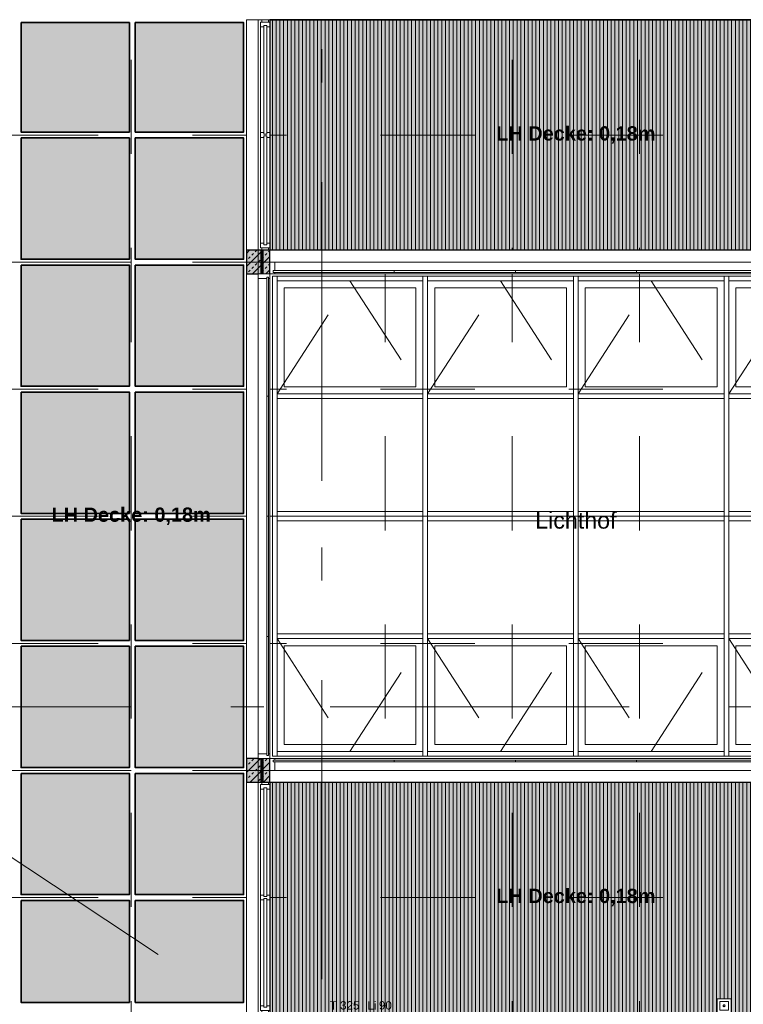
# Model space of a CAD drawing. Header units: metres. Extents: x -49 to 152, y -127 to 99.
# Tile 48 of 177: x -25.48 to -17.8, y -15.98 to -5.53. Entities that reach past the tile are written whole.
import ezdxf

# ---------------------------------------------------------------- set-up
doc = ezdxf.new("R2010")
doc.units = ezdxf.units.M
for name, pattern in [('Achsen 01', [5.291531, 3.175, -1.058062, 0.352704, -0.705764]), ('gestrichelt - 01', [2, 1, -1]), ('gestrichelt - 02', [4, 2, -2]), ('ISO-03 Gestrichelt mit Abstand', [7.62, 3.048, -4.572]), ('ISO-07 Punktiert', [0.889, 0.127, -0.762]), ('Raster 01', [2, 1, -1])]:
    doc.linetypes.add(name, pattern=pattern)
for name, color, linetype, lineweight, true_color in [('013_Beton und Stahlbetonarbeiten-000 Brüstung', 7, 'Continuous', 9, 0xa6a6a6), ('013_Beton und Stahlbetonarbeiten-000 Sichtbeton-343 Innenstütze', 5, 'Continuous', 5, 0x0000ff), ('031_Metallbauarbeiten-350 Lamellendecke DS', 7, 'Continuous', 35, 0x666666), ('AV1-Achsen', 1, 'Achsen 01', 18, 0xff0000), ('AV1-Raster', 7, 'Raster 01', 9, 0xa6a6a6), ('AV1-Stempel-Türnummern', 7, 'Continuous', 100, 0x02abea), ('Beschriftung', 7, 'Continuous', 9, 0x555555)]:
    doc.layers.add(name, color=color, linetype=linetype, lineweight=lineweight, true_color=true_color)
for name, color, linetype, lineweight in [('013_Beton und Stahlbetonarbeiten-340 Innenstützen', 7, 'Continuous', 25), ('031_Metallbauarbeiten-340 Innentüren _ Elemente', 7, 'Continuous', 9), ('039_Trockenbauarbeiten-alllg.', 7, 'Continuous', 9), ('_1.35m (3D)', 7, 'Continuous', 9), ('_GRU (2D)', 7, 'Continuous', 9), ('_OG 3 (2D)', 7, 'Continuous', 9), ('_OG 3 - DS (2D)', 7, 'Continuous', 9), ('AV1-Brandschutzkonzept-Brandschutzkonzept', 7, 'Continuous', 5), ('AV1-Schnitt Achsen', 7, 'Achsen 01', 18), ('Keine', 7, 'Continuous', 9)]:
    doc.layers.add(name, color=color, linetype=linetype, lineweight=lineweight)
doc.styles.add('Arial', font='arial.ttf')
doc.styles.add('Arial (bold)', font='arialbd.ttf')
pattern_1 = [(45, (0, 0), (0.07071068, -0.07071068), [0.025, -0.025])]
pattern_2 = [(-135, (0.03106, -0.03313), (0.07071068, -0.07071068), [])]

# ---------------------------------------------------------------- blocks, each defined once
blk = doc.blocks.new('Group-4')
at = {"layer": 'AV1-Raster'}
for p, q in [((-24.3, -22.95), (-24.3, 1.35)), ((-22.95, -22.95), (-22.95, 1.35)), ((-21.6, -22.95), (-21.6, 1.35)), ((-20.25, -22.95), (-20.25, 1.35)), ((-18.9, -22.95), (-18.9, 1.35)), ((1.35, -6.75), (-40.5, -6.75)), ((1.35, -8.1), (-40.5, -8.1)), ((1.35, -9.45), (-40.5, -9.45)), ((1.35, -10.8), (-40.5, -10.8)), ((1.35, -12.15), (-40.5, -12.15)), ((1.35, -13.5), (-40.5, -13.5)), ((1.35, -14.85), (-40.5, -14.85))]:
    blk.add_line(p, q, dxfattribs=at)
blk = doc.blocks.new('1.35m (3D)')
at = {"layer": 'AV1-Raster', "color": 7}
blk.add_blockref('Group-4', (0, 0), dxfattribs=at)
blk = doc.blocks.new('Group-42')
at = {"layer": 'Beschriftung', "color": 253, "linetype": 'gestrichelt - 01'}
for p, q in [((-22.75, -9.5), (-21.975, -8.3)), ((-21.975, -8.3), (-21.2, -9.5)), ((-21.15, -9.5), (-20.375, -8.3)), ((-20.375, -8.3), (-19.6, -9.5)), ((-19.55, -9.5), (-18.775, -8.3)), ((-18.775, -8.3), (-18, -9.5)), ((-17.95, -9.5), (-17.175, -8.3)), ((-17.175, -8.3), (-16.4, -9.5)), ((-22.75, -12.1), (-21.975, -13.3)), ((-21.975, -13.3), (-21.2, -12.1)), ((-21.15, -12.1), (-20.375, -13.3)), ((-20.375, -13.3), (-19.6, -12.1)), ((-19.55, -12.1), (-18.775, -13.3)), ((-18.775, -13.3), (-18, -12.1)), ((-17.95, -12.1), (-17.175, -13.3)), ((-17.175, -13.3), (-16.4, -12.1))]:
    blk.add_line(p, q, dxfattribs=at)
at = {"layer": 'Beschriftung', "color": 253, "linetype": 'Continuous', "flags": 128}
for points in [[(-22.8, -10.8), (-22.8, -8.25), (-22.75, -8.25), (-22.75, -10.8)], [(-22.75, -8.3), (-22.75, -8.25), (-21.2, -8.25), (-21.2, -8.3)], [(-21.2, -10.8), (-21.2, -8.25), (-21.15, -8.25), (-21.15, -10.8)], [(-21.15, -8.3), (-21.15, -8.25), (-19.6, -8.25), (-19.6, -8.3)], [(-19.6, -10.8), (-19.6, -8.25), (-19.55, -8.25), (-19.55, -10.8)], [(-19.55, -8.3), (-19.55, -8.25), (-18, -8.25), (-18, -8.3)], [(-18, -10.8), (-18, -8.25), (-17.95, -8.25), (-17.95, -10.8)], [(-17.95, -8.3), (-17.95, -8.25), (-16.4, -8.25), (-16.4, -8.3)], [(-16.4, -10.8), (-16.4, -8.25), (-16.35, -8.25), (-16.35, -10.8)], [(-22.675, -9.425), (-22.675, -8.375), (-21.275, -8.375), (-21.275, -9.425)], [(-21.075, -9.425), (-21.075, -8.375), (-19.675, -8.375), (-19.675, -9.425)], [(-19.475, -9.425), (-19.475, -8.375), (-18.075, -8.375), (-18.075, -9.425)], [(-17.875, -9.425), (-17.875, -8.375), (-16.475, -8.375), (-16.475, -9.425)], [(-22.75, -9.55), (-22.75, -9.5), (-21.2, -9.5), (-21.2, -9.55)], [(-21.15, -9.55), (-21.15, -9.5), (-19.6, -9.5), (-19.6, -9.55)], [(-19.55, -9.55), (-19.55, -9.5), (-18, -9.5), (-18, -9.55)], [(-17.95, -9.55), (-17.95, -9.5), (-16.4, -9.5), (-16.4, -9.55)], [(-22.75, -10.8), (-22.75, -10.75), (-21.2, -10.75), (-21.2, -10.8)], [(-21.15, -10.8), (-21.15, -10.75), (-19.6, -10.75), (-19.6, -10.8)], [(-19.55, -10.8), (-19.55, -10.75), (-18, -10.75), (-18, -10.8)], [(-17.95, -10.8), (-17.95, -10.75), (-16.4, -10.75), (-16.4, -10.8)], [(-22.8, -13.35), (-22.8, -10.8), (-22.75, -10.8), (-22.75, -13.35)], [(-22.75, -10.85), (-22.75, -10.8), (-21.2, -10.8), (-21.2, -10.85)], [(-21.2, -13.35), (-21.2, -10.8), (-21.15, -10.8), (-21.15, -13.35)], [(-21.15, -10.85), (-21.15, -10.8), (-19.6, -10.8), (-19.6, -10.85)], [(-19.6, -13.35), (-19.6, -10.8), (-19.55, -10.8), (-19.55, -13.35)], [(-19.55, -10.85), (-19.55, -10.8), (-18, -10.8), (-18, -10.85)], [(-18, -13.35), (-18, -10.8), (-17.95, -10.8), (-17.95, -13.35)], [(-17.95, -10.85), (-17.95, -10.8), (-16.4, -10.8), (-16.4, -10.85)], [(-16.4, -13.35), (-16.4, -10.8), (-16.35, -10.8), (-16.35, -13.35)], [(-22.75, -12.1), (-22.75, -12.05), (-21.2, -12.05), (-21.2, -12.1)], [(-21.15, -12.1), (-21.15, -12.05), (-19.6, -12.05), (-19.6, -12.1)], [(-19.55, -12.1), (-19.55, -12.05), (-18, -12.05), (-18, -12.1)], [(-17.95, -12.1), (-17.95, -12.05), (-16.4, -12.05), (-16.4, -12.1)], [(-22.675, -13.225), (-22.675, -12.175), (-21.275, -12.175), (-21.275, -13.225)], [(-21.075, -13.225), (-21.075, -12.175), (-19.675, -12.175), (-19.675, -13.225)], [(-19.475, -13.225), (-19.475, -12.175), (-18.075, -12.175), (-18.075, -13.225)], [(-17.875, -13.225), (-17.875, -12.175), (-16.475, -12.175), (-16.475, -13.225)], [(-22.75, -13.35), (-22.75, -13.3), (-21.2, -13.3), (-21.2, -13.35)], [(-21.15, -13.35), (-21.15, -13.3), (-19.6, -13.3), (-19.6, -13.35)], [(-19.55, -13.35), (-19.55, -13.3), (-18, -13.3), (-18, -13.35)], [(-17.95, -13.35), (-17.95, -13.3), (-16.4, -13.3), (-16.4, -13.35)]]:
    blk.add_lwpolyline(points, close=True, dxfattribs=at)
blk = doc.blocks.new('OG 3 - DS (2D)')
at = {"layer": '031_Metallbauarbeiten-350 Lamellendecke DS', "linetype": 'Continuous', "lineweight": 0, "transparency": 33554508}
for color, points in [(254, [(-22.825, -5.525), (-22.825, -7.975), (-16.075, -7.975), (-16.075, -13.625), (-22.825, -13.625), (-22.825, -16.075), (-13.625, -16.075), (-13.625, -6.425), (-14.975, -6.425), (-14.975, -5.525)]), (5, [(-25.469, -5.556), (-24.319, -5.556), (-24.319, -6.719), (-25.469, -6.719)]), (5, [(-24.256, -5.556), (-23.106, -5.556), (-23.106, -6.719), (-24.256, -6.719)]), (5, [(-25.469, -6.781), (-24.319, -6.781), (-24.319, -8.069), (-25.469, -8.069)]), (5, [(-24.256, -6.781), (-23.106, -6.781), (-23.106, -8.069), (-24.256, -8.069)]), (5, [(-25.469, -8.131), (-24.319, -8.131), (-24.319, -9.419), (-25.469, -9.419)]), (5, [(-24.256, -8.131), (-23.106, -8.131), (-23.106, -9.419), (-24.256, -9.419)]), (5, [(-25.469, -9.481), (-24.319, -9.481), (-24.319, -10.769), (-25.469, -10.769)]), (5, [(-24.256, -9.481), (-23.106, -9.481), (-23.106, -10.769), (-24.256, -10.769)]), (5, [(-25.469, -10.831), (-24.319, -10.831), (-24.319, -12.119), (-25.469, -12.119)]), (5, [(-24.256, -10.831), (-23.106, -10.831), (-23.106, -12.119), (-24.256, -12.119)]), (5, [(-25.469, -12.181), (-24.319, -12.181), (-24.319, -13.469), (-25.469, -13.469)]), (5, [(-24.256, -12.181), (-23.106, -12.181), (-23.106, -13.469), (-24.256, -13.469)]), (5, [(-25.469, -13.531), (-24.319, -13.531), (-24.319, -14.819), (-25.469, -14.819)]), (5, [(-24.256, -13.531), (-23.106, -13.531), (-23.106, -14.819), (-24.256, -14.819)]), (5, [(-25.469, -14.881), (-24.319, -14.881), (-24.319, -15.964), (-25.469, -15.964)]), (5, [(-24.256, -14.881), (-23.106, -14.881), (-23.106, -15.964), (-24.256, -15.964)])]:
    blk.add_hatch(color=color, dxfattribs=at).paths.add_polyline_path(points)
at = {"layer": '031_Metallbauarbeiten-350 Lamellendecke DS', "linetype": 'Continuous', "lineweight": 9, "transparency": 33554508}
h = blk.add_hatch(dxfattribs=at)
h.set_pattern_fill('Lamellendecke', color=252, style=0, pattern_type=2)
h.set_pattern_definition([(90, (0, 0), (0.04, 0), [])])
h.paths.add_polyline_path([(-22.825, -5.525), (-22.825, -7.975), (-16.075, -7.975), (-16.075, -13.625), (-22.825, -13.625), (-22.825, -16.075), (-13.625, -16.075), (-13.625, -6.425), (-14.975, -6.425), (-14.975, -5.525)])
at = {"layer": '031_Metallbauarbeiten-350 Lamellendecke DS', "flags": 128}
blk.add_lwpolyline([(-22.825, -5.525), (-22.825, -7.975), (-16.075, -7.975), (-16.075, -13.625), (-22.825, -13.625), (-22.825, -16.075), (-13.625, -16.075), (-13.625, -6.425), (-14.975, -6.425), (-14.975, -5.525)], close=True, dxfattribs=at)
at = {"layer": '031_Metallbauarbeiten-350 Lamellendecke DS', "color": 251, "linetype": 'Continuous', "lineweight": 35, "transparency": 33554687, "flags": 128}
for points in [[(-25.469, -5.556), (-24.319, -5.556), (-24.319, -6.719), (-25.469, -6.719)], [(-24.256, -5.556), (-23.106, -5.556), (-23.106, -6.719), (-24.256, -6.719)], [(-25.469, -6.781), (-24.319, -6.781), (-24.319, -8.069), (-25.469, -8.069)], [(-24.256, -6.781), (-23.106, -6.781), (-23.106, -8.069), (-24.256, -8.069)], [(-25.469, -8.131), (-24.319, -8.131), (-24.319, -9.419), (-25.469, -9.419)], [(-24.256, -8.131), (-23.106, -8.131), (-23.106, -9.419), (-24.256, -9.419)], [(-25.469, -9.481), (-24.319, -9.481), (-24.319, -10.769), (-25.469, -10.769)], [(-24.256, -9.481), (-23.106, -9.481), (-23.106, -10.769), (-24.256, -10.769)], [(-25.469, -10.831), (-24.319, -10.831), (-24.319, -12.119), (-25.469, -12.119)], [(-24.256, -10.831), (-23.106, -10.831), (-23.106, -12.119), (-24.256, -12.119)], [(-25.469, -12.181), (-24.319, -12.181), (-24.319, -13.469), (-25.469, -13.469)], [(-24.256, -12.181), (-23.106, -12.181), (-23.106, -13.469), (-24.256, -13.469)], [(-25.469, -13.531), (-24.319, -13.531), (-24.319, -14.819), (-25.469, -14.819)], [(-24.256, -13.531), (-23.106, -13.531), (-23.106, -14.819), (-24.256, -14.819)], [(-25.469, -14.881), (-24.319, -14.881), (-24.319, -15.964), (-25.469, -15.964)], [(-24.256, -14.881), (-23.106, -14.881), (-23.106, -15.964), (-24.256, -15.964)]]:
    blk.add_lwpolyline(points, close=True, dxfattribs=at)
at = {"layer": 'Keine', "color": 7, "transparency": 33554687}
blk.add_blockref('Group-42', (0, 0), dxfattribs=at)
at = {"layer": '031_Metallbauarbeiten-350 Lamellendecke DS', "char_height": 0.151309, "attachment_point": 5, "line_spacing_factor": 0.969122, "style": 'Arial (bold)'}
for insert in [(-19.575, -6.75), (-24.3, -10.8), (-19.575, -14.85)]:
    blk.add_mtext('LH Decke: 0,18m', dxfattribs=dict(at, insert=insert))
blk = doc.blocks.new('COE - Glaswand - Innenhof 02')
at = {"color": 255}
for points in [[(5.15, 6.6), (5.15, 6.475), (0, 6.475), (0, 6.6)], [(5.15, -0.15), (5.15, -0.025), (0, -0.025), (0, -0.15)]]:
    blk.add_wipeout(points, dxfattribs=at).dxf.layer = '031_Metallbauarbeiten-340 Innentüren _ Elemente'
at = {"layer": '031_Metallbauarbeiten-340 Innentüren _ Elemente', "color": 253, "flags": 128}
for points in [[(5.15, 6.6), (5.15, 6.475), (0, 6.475), (0, 6.6)], [(5.15, -0.15), (5.15, -0.025), (0, -0.025), (0, -0.15)]]:
    blk.add_lwpolyline(points, close=True, dxfattribs=at)
at = {"color": 255}
for points in [[(1.299, 6.51), (1.299, 6.49), (0.035, 6.49), (0.035, 6.51)], [(3.851, 6.51), (3.851, 6.49), (2.575, 6.49), (2.575, 6.51)], [(1.299, -0.06), (1.299, -0.04), (0.035, -0.04), (0.035, -0.06)], [(3.851, -0.06), (3.851, -0.04), (2.575, -0.04), (2.575, -0.06)]]:
    blk.add_wipeout(points, dxfattribs=at).dxf.layer = '031_Metallbauarbeiten-340 Innentüren _ Elemente'
at = {"layer": '031_Metallbauarbeiten-340 Innentüren _ Elemente', "flags": 128}
for points in [[(1.299, 6.51), (1.299, 6.49), (0.035, 6.49), (0.035, 6.51)], [(3.851, 6.51), (3.851, 6.49), (2.575, 6.49), (2.575, 6.51)], [(1.299, -0.06), (1.299, -0.04), (0.035, -0.04), (0.035, -0.06)], [(3.851, -0.06), (3.851, -0.04), (2.575, -0.04), (2.575, -0.06)]]:
    blk.add_lwpolyline(points, close=True, dxfattribs=at)
at = {"color": 255}
for points in [[(0.035, 6.51), (0.05, 6.51), (0.05, 6.6), (0, 6.6), (0, 6.475), (0.05, 6.475), (0.05, 6.49), (0.035, 6.49)], [(2.575, 6.49), (1.299, 6.49), (1.299, 6.51), (2.575, 6.51)], [(5.115, 6.49), (3.851, 6.49), (3.851, 6.51), (5.115, 6.51)], [(0.035, -0.06), (0.05, -0.06), (0.05, -0.15), (0, -0.15), (0, -0.025), (0.05, -0.025), (0.05, -0.04), (0.035, -0.04)], [(2.575, -0.04), (1.299, -0.04), (1.299, -0.06), (2.575, -0.06)], [(5.115, -0.04), (3.851, -0.04), (3.851, -0.06), (5.115, -0.06)]]:
    blk.add_wipeout(points, dxfattribs=at).dxf.layer = '031_Metallbauarbeiten-340 Innentüren _ Elemente'
at = {"layer": '031_Metallbauarbeiten-340 Innentüren _ Elemente', "color": 7, "flags": 128}
for points in [[(0.035, 6.51), (0.05, 6.51), (0.05, 6.6), (0, 6.6), (0, 6.475), (0.05, 6.475), (0.05, 6.49), (0.035, 6.49)], [(0.035, -0.06), (0.05, -0.06), (0.05, -0.15), (0, -0.15), (0, -0.025), (0.05, -0.025), (0.05, -0.04), (0.035, -0.04)]]:
    blk.add_lwpolyline(points, close=True, dxfattribs=at)
at = {"layer": '031_Metallbauarbeiten-340 Innentüren _ Elemente', "flags": 128}
for points in [[(2.575, 6.49), (1.299, 6.49), (1.299, 6.51), (2.575, 6.51)], [(5.115, 6.49), (3.851, 6.49), (3.851, 6.51), (5.115, 6.51)], [(2.575, -0.04), (1.299, -0.04), (1.299, -0.06), (2.575, -0.06)], [(5.115, -0.04), (3.851, -0.04), (3.851, -0.06), (5.115, -0.06)]]:
    blk.add_lwpolyline(points, close=True, dxfattribs=at)
at = {"color": 255}
for points in [[(5.115, 6.51), (5.1, 6.51), (5.1, 6.6), (5.15, 6.6), (5.15, 6.475), (5.1, 6.475), (5.1, 6.49), (5.115, 6.49)], [(-0.125, -0.025), (0, -0.025), (0, 6.475), (-0.125, 6.475)], [(5.115, -0.06), (5.1, -0.06), (5.1, -0.15), (5.15, -0.15), (5.15, -0.025), (5.1, -0.025), (5.1, -0.04), (5.115, -0.04)]]:
    blk.add_wipeout(points, dxfattribs=at).dxf.layer = '031_Metallbauarbeiten-340 Innentüren _ Elemente'
at = {"layer": '031_Metallbauarbeiten-340 Innentüren _ Elemente', "color": 7, "flags": 128}
for points in [[(5.115, 6.51), (5.1, 6.51), (5.1, 6.6), (5.15, 6.6), (5.15, 6.475), (5.1, 6.475), (5.1, 6.49), (5.115, 6.49)], [(5.115, -0.06), (5.1, -0.06), (5.1, -0.15), (5.15, -0.15), (5.15, -0.025), (5.1, -0.025), (5.1, -0.04), (5.115, -0.04)]]:
    blk.add_lwpolyline(points, close=True, dxfattribs=at)
at = {"layer": '031_Metallbauarbeiten-340 Innentüren _ Elemente', "color": 253, "flags": 128}
blk.add_lwpolyline([(-0.125, -0.025), (0, -0.025), (0, 6.475), (-0.125, 6.475)], close=True, dxfattribs=at)
at = {"color": 255}
for points in [[(-0.015, 5.154), (-0.035, 5.154), (-0.035, 6.44), (-0.015, 6.44)], [(5.275, -0.025), (5.15, -0.025), (5.15, 6.475), (5.275, 6.475)], [(-0.035, 1.296), (-0.015, 1.296), (-0.015, 2.582), (-0.035, 2.582)]]:
    blk.add_wipeout(points, dxfattribs=at).dxf.layer = '031_Metallbauarbeiten-340 Innentüren _ Elemente'
at = {"layer": '031_Metallbauarbeiten-340 Innentüren _ Elemente', "flags": 128}
for points in [[(-0.015, 5.154), (-0.035, 5.154), (-0.035, 6.44), (-0.015, 6.44)], [(-0.035, 1.296), (-0.015, 1.296), (-0.015, 2.582), (-0.035, 2.582)]]:
    blk.add_lwpolyline(points, close=True, dxfattribs=at)
at = {"layer": '031_Metallbauarbeiten-340 Innentüren _ Elemente', "color": 253, "flags": 128}
blk.add_lwpolyline([(5.275, -0.025), (5.15, -0.025), (5.15, 6.475), (5.275, 6.475)], close=True, dxfattribs=at)
at = {"color": 255}
for points in [[(-0.035, 6.44), (-0.035, 6.425), (-0.125, 6.425), (-0.125, 6.475), (0, 6.475), (0, 6.425), (-0.015, 6.425), (-0.015, 6.44)], [(5.165, 5.154), (5.185, 5.154), (5.185, 6.44), (5.165, 6.44)], [(-0.015, 2.582), (-0.015, 3.868), (-0.035, 3.868), (-0.035, 2.582)], [(5.185, 1.296), (5.165, 1.296), (5.165, 2.582), (5.185, 2.582)], [(-0.015, 0.01), (-0.015, 1.296), (-0.035, 1.296), (-0.035, 0.01)]]:
    blk.add_wipeout(points, dxfattribs=at).dxf.layer = '031_Metallbauarbeiten-340 Innentüren _ Elemente'
at = {"layer": '031_Metallbauarbeiten-340 Innentüren _ Elemente', "color": 7, "flags": 128}
blk.add_lwpolyline([(-0.035, 6.44), (-0.035, 6.425), (-0.125, 6.425), (-0.125, 6.475), (0, 6.475), (0, 6.425), (-0.015, 6.425), (-0.015, 6.44)], close=True, dxfattribs=at)
at = {"layer": '031_Metallbauarbeiten-340 Innentüren _ Elemente', "flags": 128}
for points in [[(5.165, 5.154), (5.185, 5.154), (5.185, 6.44), (5.165, 6.44)], [(-0.015, 2.582), (-0.015, 3.868), (-0.035, 3.868), (-0.035, 2.582)], [(5.185, 1.296), (5.165, 1.296), (5.165, 2.582), (5.185, 2.582)], [(-0.015, 0.01), (-0.015, 1.296), (-0.035, 1.296), (-0.035, 0.01)]]:
    blk.add_lwpolyline(points, close=True, dxfattribs=at)
at = {"color": 255}
for points in [[(5.185, 6.44), (5.185, 6.425), (5.275, 6.425), (5.275, 6.475), (5.15, 6.475), (5.15, 6.425), (5.165, 6.425), (5.165, 6.44)], [(-0.035, 3.868), (-0.035, 5.154), (-0.015, 5.154), (-0.015, 3.868)], [(5.165, 2.582), (5.165, 3.868), (5.185, 3.868), (5.185, 2.582)], [(5.165, 0.01), (5.165, 1.296), (5.185, 1.296), (5.185, 0.01)], [(-0.035, 0.01), (-0.035, 0.025), (-0.125, 0.025), (-0.125, -0.025), (0, -0.025), (0, 0.025), (-0.015, 0.025), (-0.015, 0.01)]]:
    blk.add_wipeout(points, dxfattribs=at).dxf.layer = '031_Metallbauarbeiten-340 Innentüren _ Elemente'
at = {"layer": '031_Metallbauarbeiten-340 Innentüren _ Elemente', "color": 7, "flags": 128}
for points in [[(5.185, 6.44), (5.185, 6.425), (5.275, 6.425), (5.275, 6.475), (5.15, 6.475), (5.15, 6.425), (5.165, 6.425), (5.165, 6.44)], [(-0.035, 0.01), (-0.035, 0.025), (-0.125, 0.025), (-0.125, -0.025), (0, -0.025), (0, 0.025), (-0.015, 0.025), (-0.015, 0.01)]]:
    blk.add_lwpolyline(points, close=True, dxfattribs=at)
at = {"layer": '031_Metallbauarbeiten-340 Innentüren _ Elemente', "flags": 128}
for points in [[(-0.035, 3.868), (-0.035, 5.154), (-0.015, 5.154), (-0.015, 3.868)], [(5.165, 2.582), (5.165, 3.868), (5.185, 3.868), (5.185, 2.582)], [(5.165, 0.01), (5.165, 1.296), (5.185, 1.296), (5.185, 0.01)]]:
    blk.add_lwpolyline(points, close=True, dxfattribs=at)
at = {"color": 255}
for points in [[(5.185, 3.868), (5.185, 5.154), (5.165, 5.154), (5.165, 3.868)], [(5.185, 0.01), (5.185, 0.025), (5.275, 0.025), (5.275, -0.025), (5.15, -0.025), (5.15, 0.025), (5.165, 0.025), (5.165, 0.01)]]:
    blk.add_wipeout(points, dxfattribs=at).dxf.layer = '031_Metallbauarbeiten-340 Innentüren _ Elemente'
at = {"layer": '031_Metallbauarbeiten-340 Innentüren _ Elemente', "flags": 128}
blk.add_lwpolyline([(5.185, 3.868), (5.185, 5.154), (5.165, 5.154), (5.165, 3.868)], close=True, dxfattribs=at)
at = {"layer": '031_Metallbauarbeiten-340 Innentüren _ Elemente', "color": 7, "flags": 128}
blk.add_lwpolyline([(5.185, 0.01), (5.185, 0.025), (5.275, 0.025), (5.275, -0.025), (5.15, -0.025), (5.15, 0.025), (5.165, 0.025), (5.165, 0.01)], close=True, dxfattribs=at)
blk = doc.blocks.new('Group-170')
at = {"color": 255}
blk.add_wipeout([(0, -0.15), (0.15, -0.15), (0.15, 0), (0, 0)], dxfattribs=at).dxf.layer = 'AV1-Brandschutzkonzept-Brandschutzkonzept'
at = {"layer": 'AV1-Brandschutzkonzept-Brandschutzkonzept', "color": 1, "true_color": 0xff0000, "flags": 128}
blk.add_lwpolyline([(0, -0.15), (0.15, -0.15), (0.15, 0), (0, 0)], close=True, dxfattribs=at)
at = {"color": 255}
blk.add_wipeout([(0.028, -0.122), (0.122, -0.122), (0.122, -0.028), (0.028, -0.028)], dxfattribs=at).dxf.layer = 'AV1-Brandschutzkonzept-Brandschutzkonzept'
at = {"layer": 'AV1-Brandschutzkonzept-Brandschutzkonzept', "color": 1, "true_color": 0xff0000, "flags": 128}
blk.add_lwpolyline([(0.028, -0.122), (0.122, -0.122), (0.122, -0.028), (0.028, -0.028)], close=True, dxfattribs=at)
at = {"layer": 'AV1-Brandschutzkonzept-Brandschutzkonzept', "color": 1, "lineweight": 5, "true_color": 0xff0000, "flags": 128}
blk.add_lwpolyline([(0.064, -0.075), (0.064, -0.075, 0.414214), (0.075, -0.085), (0.075, -0.085, 0.414214), (0.085, -0.075), (0.085, -0.075), (0.085, -0.075, 0.414214), (0.075, -0.064), (0.075, -0.064, 0.414214), (0.064, -0.075)], format="xyb", close=True, dxfattribs=at)
blk = doc.blocks.new('Handfeuermelder')
at = {"layer": 'AV1-Brandschutzkonzept-Brandschutzkonzept', "color": 7, "transparency": 33554687}
blk.add_blockref('Group-170', (0, 0), dxfattribs=at)
blk = doc.blocks.new('COE - Glaswand - Innenhof 03')
at = {"color": 255}
blk.add_wipeout([(-1.2, 0.05), (-0.075, 0.05), (-0.075, -0.05), (-1.2, -0.05)], dxfattribs=at).dxf.layer = '031_Metallbauarbeiten-340 Innentüren _ Elemente'
at = {"layer": '031_Metallbauarbeiten-340 Innentüren _ Elemente', "color": 253, "flags": 128}
blk.add_lwpolyline([(-1.2, 0.05), (-0.075, 0.05), (-0.075, -0.05), (-1.2, -0.05)], close=True, dxfattribs=at)
at = {"color": 255}
blk.add_wipeout([(-0.075, -0.015), (-0.075, -0.05), (-0.025, -0.05), (-0.025, 0.05), (-0.075, 0.05), (-0.075, 0.015), (-0.06, 0.015), (-0.06, -0.015)], dxfattribs=at).dxf.layer = '031_Metallbauarbeiten-340 Innentüren _ Elemente'
at = {"layer": '031_Metallbauarbeiten-340 Innentüren _ Elemente', "flags": 128}
blk.add_lwpolyline([(-0.075, -0.015), (-0.075, -0.05), (-0.025, -0.05), (-0.025, 0.05), (-0.075, 0.05), (-0.075, 0.015), (-0.06, 0.015), (-0.06, -0.015)], close=True, dxfattribs=at)
at = {"color": 255}
blk.add_wipeout([(-0.025, 0.035), (0, 0.035), (0, -0.035), (-0.025, -0.035)], dxfattribs=at).dxf.layer = '031_Metallbauarbeiten-340 Innentüren _ Elemente'
at = {"layer": '031_Metallbauarbeiten-340 Innentüren _ Elemente', "flags": 128}
blk.add_lwpolyline([(-0.025, 0.035), (0, 0.035), (0, -0.035), (-0.025, -0.035)], close=True, dxfattribs=at)
at = {"color": 255}
blk.add_wipeout([(-1.215, 0.015), (-0.06, 0.015), (-0.06, -0.015), (-1.215, -0.015)], dxfattribs=at).dxf.layer = '031_Metallbauarbeiten-340 Innentüren _ Elemente'
at = {"layer": '031_Metallbauarbeiten-340 Innentüren _ Elemente', "flags": 128}
blk.add_lwpolyline([(-1.215, 0.015), (-0.06, 0.015), (-0.06, -0.015), (-1.215, -0.015)], close=True, dxfattribs=at)
at = {"color": 255}
blk.add_wipeout([(-2.375, 0.05), (-1.25, 0.05), (-1.25, -0.05), (-2.375, -0.05)], dxfattribs=at).dxf.layer = '031_Metallbauarbeiten-340 Innentüren _ Elemente'
at = {"layer": '031_Metallbauarbeiten-340 Innentüren _ Elemente', "color": 253, "flags": 128}
blk.add_lwpolyline([(-2.375, 0.05), (-1.25, 0.05), (-1.25, -0.05), (-2.375, -0.05)], close=True, dxfattribs=at)
at = {"color": 255}
for points in [[(-2.375, -0.015), (-2.375, -0.05), (-2.425, -0.05), (-2.425, 0.05), (-2.375, 0.05), (-2.375, 0.015), (-2.39, 0.015), (-2.39, -0.015)], [(-1.25, 0.015), (-1.25, 0.05), (-1.2, 0.05), (-1.2, 0.015), (-1.215, 0.015), (-1.215, -0.015), (-1.2, -0.015), (-1.2, -0.05), (-1.25, -0.05), (-1.25, -0.015), (-1.235, -0.015), (-1.235, 0.015)]]:
    blk.add_wipeout(points, dxfattribs=at).dxf.layer = '031_Metallbauarbeiten-340 Innentüren _ Elemente'
at = {"layer": '031_Metallbauarbeiten-340 Innentüren _ Elemente', "flags": 128}
for points in [[(-2.375, -0.015), (-2.375, -0.05), (-2.425, -0.05), (-2.425, 0.05), (-2.375, 0.05), (-2.375, 0.015), (-2.39, 0.015), (-2.39, -0.015)], [(-1.25, 0.015), (-1.25, 0.05), (-1.2, 0.05), (-1.2, 0.015), (-1.215, 0.015), (-1.215, -0.015), (-1.2, -0.015), (-1.2, -0.05), (-1.25, -0.05), (-1.25, -0.015), (-1.235, -0.015), (-1.235, 0.015)]]:
    blk.add_lwpolyline(points, close=True, dxfattribs=at)
at = {"color": 255}
blk.add_wipeout([(-2.45, 0.035), (-2.425, 0.035), (-2.425, -0.035), (-2.45, -0.035)], dxfattribs=at).dxf.layer = '031_Metallbauarbeiten-340 Innentüren _ Elemente'
at = {"layer": '031_Metallbauarbeiten-340 Innentüren _ Elemente', "flags": 128}
blk.add_lwpolyline([(-2.45, 0.035), (-2.425, 0.035), (-2.425, -0.035), (-2.45, -0.035)], close=True, dxfattribs=at)
at = {"color": 255}
blk.add_wipeout([(-2.39, 0.015), (-1.235, 0.015), (-1.235, -0.015), (-2.39, -0.015)], dxfattribs=at).dxf.layer = '031_Metallbauarbeiten-340 Innentüren _ Elemente'
at = {"layer": '031_Metallbauarbeiten-340 Innentüren _ Elemente', "flags": 128}
blk.add_lwpolyline([(-2.39, 0.015), (-1.235, 0.015), (-1.235, -0.015), (-2.39, -0.015)], close=True, dxfattribs=at)
blk = doc.blocks.new('Group-357')
at = {"layer": '031_Metallbauarbeiten-340 Innentüren _ Elemente', "char_height": 0.0883, "attachment_point": 8, "line_spacing_factor": 0.965511, "style": 'Arial'}
for s, insert in [('T 325', (-22.032, -16.041)), ('Li', (-21.742, -16.041)), ('90', (-21.599, -16.041))]:
    blk.add_mtext(s, dxfattribs=dict(at, insert=insert))
at = {"layer": 'AV1-Stempel-Türnummern', "color": 0, "flags": 1}
for tag in ['Türnummer', 'Lichte_Breite', 'Panikfunktion', 'AT-Nr.', 'Schallschutzklasse']:
    blk.add_attdef(tag, (-22.191, -16.045), '', height=0.00018, dxfattribs=at)
blk = doc.blocks.new('OG 3 (2D)')
at = {"layer": '031_Metallbauarbeiten-340 Innentüren _ Elemente', "color": 7, "rotation": 90}
blk.add_blockref('COE - Glaswand - Innenhof 02', (-16.35, -13.375), dxfattribs=at)
at = {"layer": 'AV1-Brandschutzkonzept-Brandschutzkonzept', "color": 7}
blk.add_blockref('Handfeuermelder', (-18.0749, -15.9251), dxfattribs=at)
at = {"layer": 'AV1-Stempel-Türnummern', "color": 7}
blk.add_blockref('Group-357', (0, 0), dxfattribs=at)
at = {"layer": 'Beschriftung', "insert": (-19.575, -10.9339), "char_height": 0.17653, "attachment_point": 8, "line_spacing_factor": 0.969122, "style": 'Arial'}
blk.add_mtext('Lichthof', dxfattribs=at)
at = {"color": 255}
for points in [[(-22.825, -8.225), (-22.825, -7.975), (-16.325, -7.975), (-16.325, -8.225)], [(-22.825, -13.625), (-22.825, -13.375), (-16.325, -13.375), (-16.325, -13.625)]]:
    blk.add_wipeout(points, dxfattribs=at).dxf.layer = '013_Beton und Stahlbetonarbeiten-000 Brüstung'
at = {"layer": '013_Beton und Stahlbetonarbeiten-000 Brüstung', "flags": 128}
for points in [[(-22.825, -8.225), (-22.825, -7.975), (-16.325, -7.975), (-16.325, -8.225)], [(-22.825, -13.625), (-22.825, -13.375), (-16.325, -13.375), (-16.325, -13.625)]]:
    blk.add_lwpolyline(points, close=True, dxfattribs=at)
at = {"layer": '039_Trockenbauarbeiten-alllg.', "linetype": 'ISO-07 Punktiert'}
for p, q in [((-22.825, -8.1), (-16.325, -8.1)), ((-22.825, -13.5), (-16.325, -13.5))]:
    blk.add_line(p, q, dxfattribs=at)
at = {"color": 255}
for points in [[(-23.075, -7.975), (-23.075, -5.525), (-22.825, -5.525), (-22.825, -7.975)], [(-23.075, -13.375), (-23.075, -8.225), (-22.825, -8.225), (-22.825, -13.375)], [(-23.075, -16.075), (-23.075, -13.625), (-22.825, -13.625), (-22.825, -16.075)]]:
    blk.add_wipeout(points, dxfattribs=at).dxf.layer = '013_Beton und Stahlbetonarbeiten-000 Brüstung'
at = {"layer": '013_Beton und Stahlbetonarbeiten-000 Brüstung', "flags": 128}
for points in [[(-23.075, -7.975), (-23.075, -5.525), (-22.825, -5.525), (-22.825, -7.975)], [(-23.075, -13.375), (-23.075, -8.225), (-22.825, -8.225), (-22.825, -13.375)], [(-23.075, -16.075), (-23.075, -13.625), (-22.825, -13.625), (-22.825, -16.075)]]:
    blk.add_lwpolyline(points, close=True, dxfattribs=at)
at = {"layer": '013_Beton und Stahlbetonarbeiten-000 Sichtbeton-343 Innenstütze', "color": 30}
for points in [[(-23.075, -8.225), (-23.025, -8.175), (-23.075, -7.975), (-23.025, -8.025)], [(-23.075, -13.625), (-23.025, -13.575), (-23.075, -13.375), (-23.025, -13.425)], [(-23.075, -13.375), (-22.825, -13.375), (-23.025, -13.425), (-22.875, -13.425)]]:
    blk.add_solid(points, dxfattribs=at)
at = {"layer": '039_Trockenbauarbeiten-alllg.', "color": 12, "linetype": 'ISO-03 Gestrichelt mit Abstand'}
blk.add_line((-22.95, -8.225), (-22.95, -13.375), dxfattribs=at)
at = {"layer": 'Beschriftung', "linetype": 'gestrichelt - 02'}
blk.add_line((-39.025, -5.525), (-23.075, -16.075), dxfattribs=at)
at = {"layer": '031_Metallbauarbeiten-340 Innentüren _ Elemente', "color": 7, "xscale": -1, "rotation": 90}
blk.add_blockref('COE - Glaswand - Innenhof 03', (-22.875, -7.975), dxfattribs=at)
at = {"layer": '031_Metallbauarbeiten-340 Innentüren _ Elemente', "color": 7, "rotation": 90}
blk.add_blockref('COE - Glaswand - Innenhof 03', (-22.875, -13.625), dxfattribs=at)
at = {"layer": '013_Beton und Stahlbetonarbeiten-000 Sichtbeton-343 Innenstütze', "linetype": 'Continuous', "lineweight": 0}
blk.add_hatch(color=30, dxfattribs=at).paths.add_polyline_path([(-22.875, -8.025), (-22.875, -8.175), (-23.025, -8.175), (-23.075, -8.225), (-22.825, -8.225), (-22.825, -7.975), (-23.075, -7.975), (-23.025, -8.025)])
at = {"layer": '013_Beton und Stahlbetonarbeiten-340 Innenstützen', "linetype": 'Continuous', "lineweight": 0, "true_color": 0xc0c0c0}
for points in [[(-22.825, -7.975), (-23.075, -7.975), (-23.075, -8.225), (-22.825, -8.225)], [(-22.825, -13.375), (-23.075, -13.375), (-23.075, -13.625), (-22.825, -13.625)]]:
    blk.add_hatch(color=9, dxfattribs=at).paths.add_polyline_path(points)
at = {"layer": '013_Beton und Stahlbetonarbeiten-340 Innenstützen', "linetype": 'Continuous', "lineweight": 13}
h = blk.add_hatch(dxfattribs=at)
h.set_pattern_fill('Stahlbeton', color=251, style=0, pattern_type=2)
h.set_pattern_definition(pattern_1)
h.paths.add_polyline_path([(-22.825, -7.975), (-23.075, -7.975), (-23.075, -8.225), (-22.825, -8.225)])
h = blk.add_hatch(dxfattribs=at)
h.set_pattern_fill('Stahlbeton-1', color=251, style=0, pattern_type=2)
h.set_pattern_definition(pattern_2)
h.paths.add_polyline_path([(-22.825, -7.975), (-23.075, -7.975), (-23.075, -8.225), (-22.825, -8.225)])
h = blk.add_hatch(dxfattribs=at)
h.set_pattern_fill('Stahlbeton', color=251, style=0, pattern_type=2)
h.set_pattern_definition(pattern_1)
h.paths.add_polyline_path([(-22.825, -13.375), (-23.075, -13.375), (-23.075, -13.625), (-22.825, -13.625)])
h = blk.add_hatch(dxfattribs=at)
h.set_pattern_fill('Stahlbeton-1', color=251, style=0, pattern_type=2)
h.set_pattern_definition(pattern_2)
h.paths.add_polyline_path([(-22.825, -13.375), (-23.075, -13.375), (-23.075, -13.625), (-22.825, -13.625)])
at = {"layer": '013_Beton und Stahlbetonarbeiten-000 Sichtbeton-343 Innenstütze', "color": 30}
for points in [[(-22.825, -13.625), (-22.825, -13.375), (-22.875, -13.575), (-22.875, -13.425)], [(-23.075, -13.625), (-22.825, -13.625), (-23.025, -13.575), (-22.875, -13.575)]]:
    blk.add_solid(points, dxfattribs=at)
at = {"layer": '013_Beton und Stahlbetonarbeiten-340 Innenstützen', "flags": 128}
for points in [[(-22.825, -7.975), (-23.075, -7.975), (-23.075, -8.225), (-22.825, -8.225)], [(-22.825, -13.375), (-23.075, -13.375), (-23.075, -13.625), (-22.825, -13.625)]]:
    blk.add_lwpolyline(points, close=True, dxfattribs=at)
at = {"layer": '039_Trockenbauarbeiten-alllg.', "color": 12, "linetype": 'ISO-03 Gestrichelt mit Abstand'}
for p, q in [((-22.95, -5.525), (-22.95, -7.975)), ((-22.95, -13.625), (-22.95, -16.075))]:
    blk.add_line(p, q, dxfattribs=at)
at = {"layer": 'AV1-Brandschutzkonzept-Brandschutzkonzept', "color": 40, "linetype": 'gestrichelt - 01', "lineweight": 70, "true_color": 0xffc000, "transparency": 33554687}
for p, q in [((-22.9128, -7.975), (-22.9128, -8.225)), ((-22.9128, -13.375), (-22.9128, -13.625))]:
    blk.add_line(p, q, dxfattribs=at)
at = {"layer": '031_Metallbauarbeiten-340 Innentüren _ Elemente', "color": 7, "rotation": 90}
blk.add_blockref('COE - Glaswand - Innenhof 02', (-16.35, -13.375), dxfattribs=at)
blk = doc.blocks.new('Group-875')
at = {"layer": 'AV1-Achsen'}
blk.add_line((-22.95, -26.5), (-22.95, 4.9), dxfattribs=at)
blk = doc.blocks.new('Group-882')
at = {"layer": 'AV1-Achsen'}
blk.add_line((-43.35, -13.5), (4.2, -13.5), dxfattribs=at)
blk = doc.blocks.new('Group-884')
at = {"layer": 'AV1-Achsen'}
blk.add_line((-43.35, -8.1), (4.2, -8.1), dxfattribs=at)
blk = doc.blocks.new('Group-887')
at = {"layer": 'AV1-Schnitt Achsen'}
blk.add_line((-43.35, -12.825), (4.2, -12.825), dxfattribs=at)
blk = doc.blocks.new('Group-890')
at = {"layer": 'AV1-Schnitt Achsen'}
blk.add_line((-22.275, -26.3), (-22.275, 4.7), dxfattribs=at)
blk = doc.blocks.new('GRU (2D)')
at = {"layer": 'AV1-Achsen', "color": 7}
for name in ['Group-875', 'Group-884', 'Group-882']:
    blk.add_blockref(name, (0, 0), dxfattribs=at)
at = {"layer": 'AV1-Schnitt Achsen', "color": 7}
for name in ['Group-890', 'Group-887']:
    blk.add_blockref(name, (0, 0), dxfattribs=at)

msp = doc.modelspace()

# ---------------------------------------------------------------- block references
at = {"layer": '_1.35m (3D)'}
msp.add_blockref('1.35m (3D)', (0, 0), dxfattribs=at)

# ---------------------------------------------------------------- next in the draw order: block references
at = {"layer": '_OG 3 - DS (2D)'}
msp.add_blockref('OG 3 - DS (2D)', (0, 0), dxfattribs=at)

# ---------------------------------------------------------------- next in the draw order: block references
at = {"layer": '_OG 3 (2D)'}
msp.add_blockref('OG 3 (2D)', (0, 0), dxfattribs=at)

# ---------------------------------------------------------------- next in the draw order: block references
at = {"layer": '_GRU (2D)'}
msp.add_blockref('GRU (2D)', (0, 0), dxfattribs=at)

doc.saveas('drawing.dxf')
